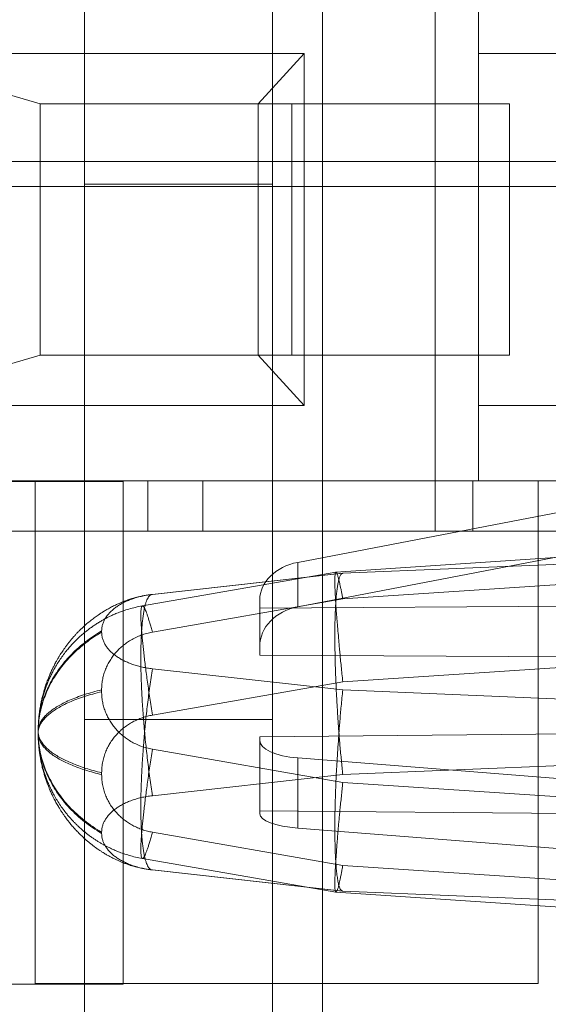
# Model space of a CAD drawing. Header units: inches. Extents: x 1 to 109, y 1 to 85.
# Tile 91 of 256: x 87.036 to 87.211, y 14.908 to 15.235. Entities that reach past the tile are written whole.
import ezdxf

# ---------------------------------------------------------------- set-up
doc = ezdxf.new("R2010")
doc.units = ezdxf.units.IN
doc.header["$MEASUREMENT"] = 0

msp = doc.modelspace()

# ---------------------------------------------------------------- linework, layer by layer
at = {"color": 7, "linetype": 'Continuous', "lineweight": 15, "ltscale": 5}
for p, q in [((87.05714, 12.97261), (87.05714, 18.93536)), ((87.11939, 12.97261), (87.11939, 18.93536)), ((87.13606, 18.93536), (87.13606, 12.97261)), ((87.05714, 17.78952), (87.05714, 13.78952)), ((87.11939, 17.78952), (87.11939, 13.78952)), ((87.17329, 15.56494), (87.17329, 15.06494)), ((87.18772, 15.27327), (87.18772, 15.22327)), ((86.98558, 15.22327), (87.0425, 15.20661)), ((87.12992, 15.22327), (86.98558, 15.22327)), ((87.12992, 15.22327), (87.11467, 15.20661)), ((87.12992, 15.10661), (87.12992, 15.22327)), ((87.18772, 15.22327), (87.18772, 15.10661)), ((87.31272, 15.22327), (87.18772, 15.22327)), ((87.18772, 15.22327), (87.27105, 15.22327)), ((87.11467, 15.20661), (87.0425, 15.20661)), ((87.12583, 15.20661), (87.0425, 15.20661)), ((87.0425, 15.20661), (87.0425, 15.12327)), ((87.198, 15.20661), (87.11467, 15.20661)), ((87.11467, 15.12327), (87.11467, 15.20661)), ((87.12583, 15.12327), (87.12583, 15.20661)), ((87.12583, 15.20661), (87.198, 15.20661)), ((87.198, 15.20661), (87.198, 15.12327)), ((87.31272, 15.18746), (87.01909, 15.18746)), ((87.31272, 15.17926), (87.01909, 15.17926)), ((87.11939, 15.17994), (87.05714, 15.17994)), ((87.11939, 15.17994), (87.05714, 15.17994)), ((87.05714, 15.00244), (87.05714, 15.17994)), ((87.05714, 15.00244), (87.05714, 15.17994)), ((87.11939, 15.00244), (87.11939, 15.17994)), ((87.11939, 15.00244), (87.11939, 15.17994)), ((86.98558, 15.10661), (87.0425, 15.12327)), ((87.12583, 15.12327), (87.0425, 15.12327)), ((87.0425, 15.12327), (87.11467, 15.12327)), ((87.11467, 15.12327), (87.198, 15.12327)), ((87.11467, 15.12327), (87.12992, 15.10661)), ((87.198, 15.12327), (87.12583, 15.12327)), ((86.98558, 15.10661), (87.12992, 15.10661)), ((87.18772, 15.10661), (87.18772, 15.08161)), ((87.18772, 15.10661), (87.27105, 15.10661)), ((87.31272, 15.10661), (87.18772, 15.10661)), ((87.2832, 15.08445), (87.1278, 15.05458)), ((87.06998, 15.08144), (86.90331, 15.08144)), ((86.90645, 15.08161), (87.09631, 15.08161)), ((86.95124, 15.08161), (87.18579, 15.08161)), ((87.04081, 14.91494), (87.04081, 15.08161)), ((87.04081, 15.08161), (87.20748, 15.08161)), ((87.06998, 14.91477), (87.06998, 15.08144)), ((87.07817, 15.08161), (87.07817, 15.06494)), ((87.31272, 15.08161), (87.07817, 15.08161)), ((87.09631, 15.08161), (87.07817, 15.08161)), ((87.09631, 15.08161), (87.09631, 15.06494)), ((87.18772, 15.08161), (87.18579, 15.08161)), ((87.18579, 15.08161), (87.18579, 15.06494)), ((87.18772, 15.08161), (87.31272, 15.08161)), ((87.20748, 15.08161), (87.20748, 14.91494)), ((87.1278, 15.03984), (87.2832, 15.06971)), ((86.93874, 15.06494), (87.17329, 15.06494)), ((86.95124, 15.06494), (87.18579, 15.06494)), ((87.07817, 15.06494), (87.31272, 15.06494)), ((87.09631, 15.06494), (87.07817, 15.06494)), ((87.09631, 15.06494), (87.31272, 15.06494)), ((87.18579, 15.06494), (87.17329, 15.06494)), ((87.28148, 15.06067), (87.14047, 15.05137)), ((87.28086, 15.05674), (87.1427, 15.05096)), ((87.28084, 15.05674), (87.14275, 15.05096)), ((87.1278, 15.05458), (87.1278, 15.03984)), ((87.14046, 15.05136), (87.07633, 15.04015)), ((87.14266, 15.05095), (87.07952, 15.04394)), ((87.14275, 15.05096), (87.07965, 15.04395)), ((87.14275, 15.04247), (87.28084, 15.05158)), ((87.07965, 15.03143), (87.14275, 15.04247)), ((87.11522, 15.02674), (87.11522, 15.04214)), ((87.11522, 15.04214), (87.11522, 15.03942)), ((87.11522, 15.03942), (87.33077, 15.04074)), ((87.11522, 15.02385), (87.11522, 15.03942)), ((87.06283, 15.03144), (87.06283, 15.03184)), ((87.11522, 15.02385), (87.11522, 15.02674)), ((87.33077, 15.02253), (87.11522, 15.02385)), ((87.14275, 15.01497), (87.28084, 15.02408)), ((87.07965, 15.01932), (87.14275, 15.01232)), ((87.07965, 15.00393), (87.14275, 15.01497)), ((87.06283, 15.01171), (87.06283, 15.01234)), ((87.14275, 15.01232), (87.28084, 15.00653)), ((87.05714, 15.00244), (87.11939, 15.00244)), ((87.05714, 15.00244), (87.11939, 15.00244)), ((87.0418, 14.99859), (87.0418, 14.99796)), ((87.0418, 14.99847), (87.0418, 14.99807)), ((87.33077, 14.99887), (87.11522, 14.99679)), ((87.11522, 14.99679), (87.11522, 14.9955)), ((87.11522, 14.99679), (87.11522, 14.97225)), ((87.11522, 14.9955), (87.11522, 14.97124)), ((87.14275, 14.98157), (87.07965, 14.99262)), ((87.1278, 14.96649), (87.1278, 14.98972)), ((87.1278, 14.98972), (87.2832, 14.97741)), ((87.28084, 14.99001), (87.14275, 14.98423)), ((87.06283, 14.98484), (87.06283, 14.98421)), ((87.14275, 14.98423), (87.07965, 14.97722)), ((87.28084, 14.97246), (87.14275, 14.98157)), ((87.11522, 14.97124), (87.11522, 14.97225)), ((87.11522, 14.97225), (87.33077, 14.97018)), ((87.06283, 14.96511), (87.06283, 14.96471)), ((87.14275, 14.95407), (87.07965, 14.96512)), ((87.2832, 14.95418), (87.1278, 14.96649)), ((87.07633, 14.9564), (87.14045, 14.94518)), ((87.07952, 14.9526), (87.14266, 14.94559)), ((87.07965, 14.95259), (87.14275, 14.94559)), ((87.28084, 14.94496), (87.14275, 14.95407)), ((87.1427, 14.94559), (87.28086, 14.9398)), ((87.14275, 14.94559), (87.28084, 14.9398)), ((87.14046, 14.94518), (87.28148, 14.93587)), ((86.90331, 14.91477), (87.06998, 14.91477)), ((87.20748, 14.91494), (87.04081, 14.91494))]:
    msp.add_line(p, q, dxfattribs=at)
at = {"color": 7, "linetype": 'Continuous', "lineweight": 15, "ltscale": 25}
for centre, major_axis, ratio, start_param, end_param in [((87.13163, 15.04224), (0.0164, 0.00025), 0.775233, 1.794553, 3.129729), ((87.13163, 15.02664), (0.0164, -0.00032), 0.82607, 1.822298, 3.157475), ((87.13163, 14.99566), (0.0164, 0.00018), 0.370032, 3.137468, 4.472644), ((87.13163, 14.97108), (0.0164, -0.00017), 0.28989, 3.144638, 4.479815)]:
    msp.add_ellipse(centre, major_axis=major_axis, ratio=ratio, start_param=start_param, end_param=end_param, dxfattribs=at)
at = {"color": 7, "linetype": 'Continuous', "lineweight": 15, "ltscale": 5}
for points, knots in [([(87.14275, 15.05096), (87.14266, 15.05095), (87.14246, 15.05093), (87.14219, 15.05071), (87.14196, 15.05038), (87.14177, 15.04996), (87.14158, 15.04944), (87.14141, 15.04886), (87.14122, 15.04802), (87.14099, 15.04684), (87.14076, 15.04528), (87.14058, 15.04357), (87.14044, 15.04181), (87.14031, 15.03979), (87.14021, 15.03749), (87.14014, 15.03492), (87.1401, 15.0323), (87.14009, 15.02975), (87.14011, 15.02694), (87.14016, 15.02386), (87.14025, 15.02055), (87.14036, 15.0173), (87.14048, 15.01422), (87.14061, 15.01147), (87.14074, 15.00907), (87.14086, 15.00694), (87.14099, 15.00478), (87.14113, 15.00261), (87.14128, 15.00041), (87.14144, 14.9982), (87.14161, 14.99598), (87.1418, 14.9937), (87.14202, 14.99135), (87.14226, 14.98896), (87.1425, 14.98657), (87.14267, 14.98501), (87.14275, 14.98423)], [0, 0, 0, 0, 0.028966, 0.057933, 0.083739, 0.109545, 0.132838, 0.15613, 0.178854, 0.218317, 0.257778, 0.292158, 0.326539, 0.357666, 0.397278, 0.436889, 0.471391, 0.505892, 0.537131, 0.576946, 0.616762, 0.651442, 0.686122, 0.71752, 0.739825, 0.762257, 0.784689, 0.807369, 0.83005, 0.852981, 0.875913, 0.898977, 0.924168, 0.949359, 0.97468, 1, 1, 1, 1]), ([(87.14275, 15.01497), (87.14266, 15.01585), (87.14247, 15.01757), (87.1422, 15.02007), (87.14197, 15.02238), (87.14177, 15.02457), (87.14158, 15.02657), (87.14141, 15.02849), (87.14122, 15.03073), (87.14099, 15.03324), (87.14076, 15.03592), (87.14059, 15.03828), (87.14044, 15.04039), (87.14032, 15.04239), (87.14021, 15.04427), (87.14014, 15.04601), (87.1401, 15.04744), (87.14009, 15.04861), (87.14011, 15.04961), (87.14016, 15.05041), (87.14025, 15.051), (87.14036, 15.05131), (87.14048, 15.0514), (87.14061, 15.0513), (87.14074, 15.05108), (87.14086, 15.0508), (87.14099, 15.05042), (87.14113, 15.04996), (87.14128, 15.0494), (87.14144, 15.04874), (87.14161, 15.048), (87.1418, 15.04714), (87.14202, 15.04615), (87.14226, 15.04503), (87.1425, 15.04381), (87.14267, 15.04292), (87.14275, 15.04247)], [0, 0, 0, 0, 0.028922, 0.056315, 0.083708, 0.108262, 0.132815, 0.155835, 0.178854, 0.218207, 0.255147, 0.292086, 0.324876, 0.357666, 0.397171, 0.434245, 0.471318, 0.504224, 0.537131, 0.576837, 0.614104, 0.651371, 0.684446, 0.71752, 0.739879, 0.762237, 0.784793, 0.807349, 0.830155, 0.85296, 0.875969, 0.898977, 0.92414, 0.949395, 0.97465, 1, 1, 1, 1]), ([(87.07937, 15.04392), (87.07889, 15.04386), (87.07796, 15.04374), (87.07665, 15.04351), (87.07551, 15.04327), (87.07454, 15.04304), (87.07376, 15.04283), (87.07314, 15.04265), (87.07268, 15.04251), (87.07231, 15.04239), (87.07199, 15.04229), (87.07164, 15.04217), (87.07124, 15.04203), (87.07076, 15.04186), (87.07026, 15.04167), (87.06977, 15.04148), (87.06932, 15.04129), (87.06884, 15.04109), (87.0683, 15.04085), (87.06769, 15.04057), (87.06707, 15.04028), (87.06643, 15.03996), (87.06577, 15.03961), (87.06513, 15.03926), (87.06454, 15.03893), (87.06399, 15.03861), (87.06303, 15.03802), (87.0618, 15.03722), (87.06033, 15.03616), (87.05897, 15.03511), (87.05761, 15.03396), (87.05642, 15.03287), (87.05544, 15.03191), (87.05467, 15.03112), (87.05396, 15.03035), (87.05328, 15.02958), (87.05259, 15.02877), (87.05191, 15.02792), (87.05123, 15.02704), (87.05061, 15.02619), (87.05007, 15.02541), (87.04959, 15.02469), (87.04913, 15.02397), (87.04862, 15.02315), (87.0481, 15.02226), (87.0476, 15.02138), (87.04723, 15.02066), (87.04694, 15.0201), (87.04669, 15.0196), (87.04641, 15.01902), (87.04611, 15.01837), (87.04582, 15.01771), (87.04555, 15.01709), (87.04531, 15.01651), (87.04507, 15.0159), (87.04481, 15.01522), (87.04453, 15.01445), (87.04428, 15.0137), (87.04407, 15.01306), (87.04389, 15.0125), (87.04372, 15.01191), (87.04353, 15.01123), (87.04333, 15.01049), (87.04315, 15.00976), (87.04299, 15.00909), (87.04284, 15.00843), (87.0427, 15.00772), (87.04255, 15.0069), (87.04242, 15.00616), (87.04233, 15.00555), (87.04226, 15.0051), (87.0422, 15.00467), (87.04214, 15.00417), (87.04207, 15.00357), (87.04201, 15.00292), (87.04196, 15.00234), (87.04192, 15.00189), (87.0419, 15.00154), (87.04188, 15.0012), (87.04186, 15.00079), (87.04183, 15.00022), (87.04181, 14.99942), (87.0418, 14.99882), (87.0418, 14.99847)], [0, 0, 0, 0, 0.022801, 0.043371, 0.061473, 0.07691, 0.089526, 0.099205, 0.106695, 0.111826, 0.11705, 0.122466, 0.12905, 0.137128, 0.146037, 0.154459, 0.16134, 0.169032, 0.178626, 0.189189, 0.200593, 0.210494, 0.222645, 0.235339, 0.244883, 0.254356, 0.26501, 0.297566, 0.323407, 0.349741, 0.377815, 0.406731, 0.425149, 0.442034, 0.458008, 0.474022, 0.489771, 0.50774, 0.52495, 0.541847, 0.556552, 0.569238, 0.582177, 0.596478, 0.614137, 0.630294, 0.643667, 0.65165, 0.659716, 0.669699, 0.68187, 0.693215, 0.70318, 0.713193, 0.722689, 0.733387, 0.747367, 0.760683, 0.770415, 0.77894, 0.787765, 0.799189, 0.811756, 0.82337, 0.834258, 0.843842, 0.854958, 0.868154, 0.882308, 0.890233, 0.896766, 0.903322, 0.910526, 0.92016, 0.931557, 0.941158, 0.947191, 0.952558, 0.957472, 0.962806, 0.971547, 0.983947, 1, 1, 1, 1]), ([(87.07965, 15.04395), (87.07909, 15.04388), (87.07798, 15.04374), (87.07633, 15.04342), (87.07472, 15.04302), (87.07317, 15.04254), (87.0717, 15.04199), (87.07032, 15.04137), (87.06902, 15.04067), (87.06783, 15.03991), (87.06675, 15.0391), (87.06579, 15.03824), (87.06495, 15.03732), (87.06422, 15.03634), (87.06362, 15.03529), (87.06317, 15.03417), (87.06288, 15.03301), (87.06285, 15.03223), (87.06283, 15.03184)], [0, 0, 0, 0, 0.059709, 0.119833, 0.181264, 0.243147, 0.302856, 0.363634, 0.424411, 0.486294, 0.546003, 0.606781, 0.667558, 0.729441, 0.795597, 0.862318, 0.930845, 1, 1, 1, 1]), ([(87.07965, 14.97722), (87.0795, 14.97819), (87.07921, 14.98012), (87.0788, 14.98306), (87.07841, 14.98602), (87.07804, 14.989), (87.07769, 14.99201), (87.07738, 14.99502), (87.07709, 14.99803), (87.07682, 15.00101), (87.07659, 15.00395), (87.07639, 15.00685), (87.07621, 15.00971), (87.07607, 15.01251), (87.07596, 15.01524), (87.07588, 15.0179), (87.07583, 15.02047), (87.07581, 15.02295), (87.07583, 15.02532), (87.07588, 15.02758), (87.07596, 15.02973), (87.07607, 15.03174), (87.07621, 15.03363), (87.07638, 15.03537), (87.07659, 15.03697), (87.07682, 15.03841), (87.07708, 15.0397), (87.07737, 15.04082), (87.07769, 15.04178), (87.07803, 15.04257), (87.0784, 15.04318), (87.07879, 15.04362), (87.07921, 15.0439), (87.0795, 15.04393), (87.07965, 15.04395)], [0, 0, 0, 0, 0.0313917, 0.0625782, 0.0936713, 0.1247798, 0.1560237, 0.1873751, 0.2187141, 0.249921, 0.2810405, 0.3121949, 0.3433798, 0.3745884, 0.4058129, 0.4370457, 0.4682802, 0.4995126, 0.530754, 0.5620156, 0.5932935, 0.6245818, 0.6558737, 0.6871626, 0.7184436, 0.7497142, 0.7809597, 0.8121779, 0.8433878, 0.8746082, 0.9058581, 0.9371581, 0.9685305, 1, 1, 1, 1]), ([(87.07633, 15.04015), (87.07555, 15.03999), (87.07405, 15.03971), (87.07192, 15.03914), (87.07002, 15.03853), (87.06835, 15.03791), (87.06692, 15.03731), (87.06573, 15.03676), (87.06467, 15.03624), (87.06365, 15.0357), (87.0626, 15.03511), (87.06152, 15.03445), (87.06045, 15.03376), (87.05938, 15.03302), (87.05832, 15.03223), (87.0572, 15.03134), (87.05603, 15.03035), (87.05488, 15.02929), (87.05382, 15.02823), (87.05283, 15.02718), (87.05181, 15.02603), (87.05074, 15.02472), (87.04965, 15.02325), (87.04861, 15.02171), (87.04766, 15.02017), (87.04684, 15.01871), (87.04612, 15.01731), (87.04548, 15.01594), (87.04489, 15.01454), (87.04435, 15.01313), (87.04386, 15.01172), (87.04343, 15.01028), (87.04304, 15.00881), (87.0427, 15.00732), (87.0424, 15.00575), (87.04215, 15.00411), (87.042, 15.0028), (87.04193, 15.00186), (87.04188, 15.00124), (87.04184, 15.00048), (87.04181, 14.99958), (87.0418, 14.99893), (87.0418, 14.99859)], [0, 0, 0, 0, 0.040767, 0.078329, 0.112403, 0.142755, 0.169189, 0.191551, 0.209722, 0.229652, 0.249975, 0.271524, 0.293996, 0.314964, 0.338316, 0.361077, 0.388083, 0.416927, 0.441034, 0.464726, 0.490745, 0.519481, 0.551208, 0.583986, 0.61481, 0.643444, 0.66978, 0.69522, 0.721019, 0.747586, 0.772192, 0.7976, 0.824306, 0.850039, 0.876029, 0.906003, 0.934646, 0.943615, 0.953962, 0.966835, 0.982196, 1, 1, 1, 1]), ([(87.07965, 15.03143), (87.0795, 15.03197), (87.07921, 15.03306), (87.0788, 15.0345), (87.07841, 15.03579), (87.07804, 15.03692), (87.07769, 15.03789), (87.07738, 15.03869), (87.07709, 15.03932), (87.07682, 15.03978), (87.07659, 15.04007), (87.07639, 15.04018), (87.07621, 15.04011), (87.07607, 15.03988), (87.07596, 15.03947), (87.07588, 15.03889), (87.07583, 15.03815), (87.07581, 15.03724), (87.07583, 15.03616), (87.07588, 15.03492), (87.07596, 15.03352), (87.07607, 15.03197), (87.07621, 15.03028), (87.07638, 15.02845), (87.07659, 15.02648), (87.07682, 15.02439), (87.07708, 15.02217), (87.07737, 15.01985), (87.07769, 15.01742), (87.07803, 15.01489), (87.0784, 15.01227), (87.07879, 15.00956), (87.07921, 15.00679), (87.0795, 15.00488), (87.07965, 15.00393)], [0, 0, 0, 0, 0.0313917, 0.0625782, 0.0936713, 0.1247798, 0.1560237, 0.1873751, 0.2187141, 0.249921, 0.2810405, 0.3121949, 0.3433798, 0.3745884, 0.4058129, 0.4370457, 0.4682802, 0.4995126, 0.530754, 0.5620156, 0.5932935, 0.6245818, 0.6558737, 0.6871626, 0.7184436, 0.7497142, 0.7809597, 0.8121779, 0.8433878, 0.8746082, 0.9058581, 0.9371581, 0.9685305, 1, 1, 1, 1]), ([(87.06283, 15.03184), (87.06192, 15.03128), (87.06011, 15.03017), (87.05758, 15.02833), (87.0552, 15.02638), (87.053, 15.0243), (87.05098, 15.02213), (87.04916, 15.01987), (87.04753, 15.01753), (87.0461, 15.01511), (87.04486, 15.01261), (87.04381, 15.01002), (87.04297, 15.00737), (87.04235, 15.00468), (87.04195, 15.00197), (87.04177, 14.99924), (87.04182, 14.99651), (87.0421, 14.99379), (87.04259, 14.99109), (87.04331, 14.98842), (87.04424, 14.9858), (87.04538, 14.98323), (87.04672, 14.98073), (87.04827, 14.9783), (87.05009, 14.97588), (87.05217, 14.97349), (87.05453, 14.97116), (87.0571, 14.96898), (87.05985, 14.96694), (87.06183, 14.96572), (87.06283, 14.96511)], [0, 0, 0, 0, 0.035363, 0.070607, 0.105767, 0.140873, 0.175955, 0.210411, 0.244894, 0.279411, 0.313942, 0.349186, 0.384433, 0.419673, 0.454897, 0.490097, 0.525278, 0.56046, 0.595641, 0.630811, 0.665959, 0.701074, 0.736148, 0.771236, 0.806509, 0.845354, 0.884032, 0.922555, 0.96114, 1, 1, 1, 1]), ([(87.06283, 15.03144), (87.06192, 15.03088), (87.06011, 15.02977), (87.05758, 15.02793), (87.0552, 15.02598), (87.053, 15.0239), (87.05098, 15.02173), (87.04916, 15.01947), (87.04753, 15.01713), (87.0461, 15.01471), (87.04486, 15.01221), (87.04381, 15.00962), (87.04297, 15.00697), (87.04235, 15.00428), (87.04195, 15.00157), (87.04177, 14.99884), (87.04182, 14.99611), (87.0421, 14.99339), (87.04259, 14.99069), (87.04331, 14.98802), (87.04424, 14.9854), (87.04538, 14.98283), (87.04672, 14.98033), (87.04827, 14.9779), (87.05009, 14.97548), (87.05217, 14.97309), (87.05453, 14.97076), (87.0571, 14.96858), (87.05985, 14.96654), (87.06183, 14.96532), (87.06283, 14.96471)], [0, 0, 0, 0, 0.0353628, 0.0706069, 0.1057668, 0.1408733, 0.1759545, 0.2104108, 0.2448939, 0.2794112, 0.3139416, 0.3491863, 0.3844334, 0.4196735, 0.454897, 0.4900969, 0.5252776, 0.5604603, 0.5956411, 0.6308111, 0.6659591, 0.7010742, 0.7361479, 0.7712357, 0.8065091, 0.8453543, 0.8840318, 0.9225546, 0.9611404, 1, 1, 1, 1]), ([(87.07965, 15.01932), (87.07909, 15.01939), (87.07797, 15.01953), (87.07633, 15.01985), (87.07472, 15.02025), (87.07317, 15.02073), (87.0717, 15.02128), (87.07032, 15.0219), (87.06902, 15.0226), (87.06783, 15.02336), (87.06675, 15.02418), (87.06579, 15.02504), (87.06495, 15.02595), (87.06422, 15.02693), (87.06362, 15.02799), (87.06317, 15.0291), (87.06288, 15.03026), (87.06285, 15.03104), (87.06283, 15.03144)], [0, 0, 0, 0, 0.059916, 0.119833, 0.181264, 0.243147, 0.303072, 0.363417, 0.424411, 0.486294, 0.54622, 0.606889, 0.667558, 0.729441, 0.795597, 0.862318, 0.930845, 1, 1, 1, 1]), ([(87.06283, 15.01234), (87.06284, 15.01287), (87.06287, 15.01395), (87.06309, 15.01557), (87.06345, 15.01718), (87.06396, 15.01875), (87.0646, 15.02028), (87.06537, 15.02173), (87.06628, 15.02314), (87.0673, 15.02446), (87.06844, 15.0257), (87.06968, 15.02684), (87.07103, 15.02788), (87.07251, 15.02884), (87.07413, 15.0297), (87.07588, 15.03044), (87.07772, 15.03104), (87.07901, 15.0313), (87.07965, 15.03143)], [0, 0, 0, 0, 0.059709, 0.119833, 0.181264, 0.243147, 0.302856, 0.363634, 0.424411, 0.486294, 0.546003, 0.606781, 0.667558, 0.729441, 0.795597, 0.862318, 0.930845, 1, 1, 1, 1]), ([(87.07965, 14.95259), (87.0795, 14.95261), (87.07921, 14.95264), (87.0788, 14.95291), (87.07841, 14.95335), (87.07804, 14.95396), (87.07769, 14.95475), (87.07738, 14.95571), (87.07709, 14.95683), (87.07682, 14.95811), (87.07659, 14.95955), (87.07639, 14.96114), (87.07621, 14.96287), (87.07607, 14.96475), (87.07596, 14.96676), (87.07588, 14.96889), (87.07583, 14.97115), (87.07581, 14.97352), (87.07583, 14.97599), (87.07588, 14.97856), (87.07596, 14.98122), (87.07607, 14.98396), (87.07621, 14.98677), (87.07638, 14.98963), (87.07659, 14.99254), (87.07682, 14.9955), (87.07708, 14.99848), (87.07737, 15.00148), (87.07769, 15.00448), (87.07803, 15.00749), (87.0784, 15.01048), (87.07879, 15.01346), (87.07921, 15.01642), (87.0795, 15.01835), (87.07965, 15.01932)], [0, 0, 0, 0, 0.0313917, 0.0625782, 0.0936713, 0.1247798, 0.1560237, 0.1873751, 0.2187141, 0.249921, 0.2810405, 0.3121949, 0.3433798, 0.3745884, 0.4058129, 0.4370457, 0.4682802, 0.4995126, 0.530754, 0.5620156, 0.5932935, 0.6245818, 0.6558737, 0.6871626, 0.7184436, 0.7497142, 0.7809597, 0.8121779, 0.8433878, 0.8746082, 0.9058581, 0.9371581, 0.9685305, 1, 1, 1, 1]), ([(87.06283, 14.98484), (87.06192, 14.98507), (87.06011, 14.98552), (87.05758, 14.98628), (87.0552, 14.98709), (87.053, 14.98794), (87.05098, 14.98884), (87.04916, 14.98977), (87.04753, 14.99073), (87.0461, 14.99173), (87.04486, 14.99276), (87.04381, 14.99383), (87.04297, 14.99492), (87.04235, 14.99603), (87.04195, 14.99715), (87.04177, 14.99827), (87.04182, 14.99939), (87.0421, 15.00052), (87.04259, 15.00163), (87.04331, 15.00273), (87.04424, 15.00381), (87.04538, 15.00487), (87.04672, 15.0059), (87.04827, 15.0069), (87.05009, 15.0079), (87.05217, 15.00888), (87.05453, 15.00984), (87.0571, 15.01074), (87.05985, 15.01158), (87.06183, 15.01208), (87.06283, 15.01234)], [0, 0, 0, 0, 0.035363, 0.070607, 0.105767, 0.140873, 0.175955, 0.210411, 0.244894, 0.279411, 0.313942, 0.349186, 0.384433, 0.419673, 0.454897, 0.490097, 0.525278, 0.56046, 0.595641, 0.630811, 0.665959, 0.701074, 0.736148, 0.771236, 0.806509, 0.845354, 0.884032, 0.922555, 0.96114, 1, 1, 1, 1]), ([(87.06283, 14.98421), (87.06192, 14.98444), (87.06011, 14.98489), (87.05758, 14.98565), (87.0552, 14.98646), (87.053, 14.98731), (87.05098, 14.98821), (87.04916, 14.98914), (87.04753, 14.9901), (87.0461, 14.9911), (87.04486, 14.99213), (87.04381, 14.9932), (87.04297, 14.99429), (87.04235, 14.9954), (87.04195, 14.99652), (87.04177, 14.99764), (87.04182, 14.99877), (87.0421, 14.99989), (87.04259, 15.001), (87.04331, 15.0021), (87.04424, 15.00318), (87.04538, 15.00424), (87.04672, 15.00527), (87.04827, 15.00627), (87.05009, 15.00727), (87.05217, 15.00825), (87.05453, 15.00921), (87.0571, 15.01011), (87.05985, 15.01095), (87.06183, 15.01145), (87.06283, 15.01171)], [0, 0, 0, 0, 0.035363, 0.070607, 0.105767, 0.140873, 0.175955, 0.210411, 0.244894, 0.279411, 0.313942, 0.349186, 0.384433, 0.419673, 0.454897, 0.490097, 0.525278, 0.56046, 0.595641, 0.630811, 0.665959, 0.701074, 0.736148, 0.771236, 0.806509, 0.845354, 0.884032, 0.922555, 0.96114, 1, 1, 1, 1]), ([(87.06283, 15.01171), (87.06284, 15.01117), (87.06287, 15.01009), (87.06309, 15.00848), (87.06345, 15.00686), (87.06396, 15.00529), (87.0646, 15.00376), (87.06537, 15.00231), (87.06628, 15.0009), (87.0673, 14.99958), (87.06844, 14.99834), (87.06968, 14.99721), (87.07103, 14.99616), (87.07251, 14.9952), (87.07413, 14.99434), (87.07588, 14.9936), (87.07772, 14.993), (87.07901, 14.99275), (87.07965, 14.99262)], [0, 0, 0, 0, 0.059916, 0.119833, 0.181264, 0.243147, 0.303072, 0.363742, 0.424411, 0.486294, 0.546219, 0.606564, 0.667558, 0.729441, 0.795597, 0.862318, 0.930845, 1, 1, 1, 1]), ([(87.14275, 15.01232), (87.14266, 15.01142), (87.14246, 15.00963), (87.14219, 15.00699), (87.14196, 15.00443), (87.14177, 15.00204), (87.14158, 14.99971), (87.14141, 14.99748), (87.14122, 14.99472), (87.14099, 14.99146), (87.14076, 14.98785), (87.14058, 14.98444), (87.14044, 14.98135), (87.14031, 14.97817), (87.14021, 14.9749), (87.14014, 14.97166), (87.1401, 14.96868), (87.14009, 14.96604), (87.14011, 14.9634), (87.14016, 14.96077), (87.14025, 14.95826), (87.14036, 14.95604), (87.14048, 14.95416), (87.14061, 14.95266), (87.14074, 14.95147), (87.14086, 14.9505), (87.14099, 14.94962), (87.14113, 14.94881), (87.14128, 14.94809), (87.14144, 14.94745), (87.14161, 14.9469), (87.1418, 14.94643), (87.14202, 14.94605), (87.14226, 14.94578), (87.1425, 14.94561), (87.14267, 14.94559), (87.14275, 14.94559)], [0, 0, 0, 0, 0.028966, 0.057933, 0.083739, 0.109545, 0.132838, 0.15613, 0.178854, 0.218317, 0.257778, 0.292158, 0.326539, 0.357666, 0.397278, 0.436889, 0.471391, 0.505892, 0.537131, 0.576946, 0.616762, 0.651442, 0.686122, 0.71752, 0.739825, 0.762257, 0.784689, 0.807369, 0.83005, 0.852981, 0.875913, 0.898977, 0.924168, 0.949359, 0.97468, 1, 1, 1, 1]), ([(87.07965, 15.00393), (87.07909, 15.00382), (87.07797, 15.0036), (87.07633, 15.00309), (87.07472, 15.00247), (87.07317, 15.00171), (87.0717, 15.00084), (87.07032, 14.99986), (87.06902, 14.99876), (87.06783, 14.99756), (87.06675, 14.99628), (87.06579, 14.99492), (87.06495, 14.99348), (87.06422, 14.99193), (87.06362, 14.99027), (87.06317, 14.98851), (87.06288, 14.98669), (87.06285, 14.98546), (87.06283, 14.98484)], [0, 0, 0, 0, 0.0599163, 0.1198325, 0.1812638, 0.2431469, 0.3030725, 0.3634172, 0.4244111, 0.4862942, 0.5462197, 0.6068889, 0.667558, 0.729441, 0.795597, 0.8623183, 0.9308446, 1, 1, 1, 1]), ([(87.0418, 14.99807), (87.0418, 14.99778), (87.0418, 14.99727), (87.04182, 14.99661), (87.04184, 14.99611), (87.04186, 14.99565), (87.04189, 14.99513), (87.04193, 14.99456), (87.04197, 14.99402), (87.04202, 14.99353), (87.04206, 14.99311), (87.04211, 14.99264), (87.04218, 14.99205), (87.04227, 14.99136), (87.04238, 14.99067), (87.04248, 14.99005), (87.04257, 14.9895), (87.04268, 14.98892), (87.04282, 14.98824), (87.04299, 14.98745), (87.04317, 14.98667), (87.04335, 14.98597), (87.04351, 14.98539), (87.04366, 14.98484), (87.04384, 14.98423), (87.04404, 14.98357), (87.04425, 14.98293), (87.04446, 14.9823), (87.0447, 14.98162), (87.04502, 14.98077), (87.04539, 14.97983), (87.04578, 14.97892), (87.04611, 14.97817), (87.04641, 14.97752), (87.04673, 14.97686), (87.0471, 14.97612), (87.04749, 14.97538), (87.04788, 14.97466), (87.04828, 14.97397), (87.04872, 14.97323), (87.04923, 14.97241), (87.0498, 14.97153), (87.05038, 14.97068), (87.05092, 14.96993), (87.05151, 14.96914), (87.05223, 14.96822), (87.05316, 14.9671), (87.05418, 14.96594), (87.05522, 14.96485), (87.05622, 14.96387), (87.05715, 14.96301), (87.05804, 14.96222), (87.0589, 14.96151), (87.0598, 14.96079), (87.0607, 14.96012), (87.06152, 14.95953), (87.06227, 14.95902), (87.06315, 14.95845), (87.06414, 14.95784), (87.06511, 14.95729), (87.06606, 14.95677), (87.067, 14.9563), (87.06801, 14.95582), (87.06898, 14.95539), (87.06998, 14.95498), (87.07085, 14.95465), (87.07154, 14.95441), (87.07196, 14.95427), (87.07229, 14.95416), (87.07264, 14.95405), (87.0731, 14.95391), (87.07375, 14.95372), (87.07456, 14.9535), (87.07554, 14.95327), (87.07669, 14.95303), (87.07798, 14.9528), (87.0789, 14.95269), (87.07937, 14.95263)], [0, 0, 0, 0, 0.013489, 0.02366, 0.030555, 0.037153, 0.045253, 0.054481, 0.063732, 0.070767, 0.077141, 0.083524, 0.092776, 0.104581, 0.115842, 0.125477, 0.133927, 0.141741, 0.153041, 0.166006, 0.179404, 0.190424, 0.199695, 0.2075, 0.217053, 0.229028, 0.239957, 0.248176, 0.259985, 0.273695, 0.290609, 0.30697, 0.319774, 0.329115, 0.340091, 0.354039, 0.367485, 0.37938, 0.392, 0.404605, 0.419631, 0.436849, 0.453385, 0.467516, 0.480332, 0.499282, 0.522054, 0.547888, 0.571636, 0.592474, 0.61361, 0.630677, 0.648088, 0.665778, 0.684619, 0.700366, 0.712723, 0.727694, 0.749092, 0.767218, 0.780107, 0.799537, 0.816584, 0.832315, 0.849047, 0.867116, 0.87613, 0.883121, 0.887665, 0.892423, 0.900025, 0.910421, 0.92352, 0.939201, 0.957308, 0.97765, 1, 1, 1, 1]), ([(87.0418, 14.99796), (87.04181, 14.99745), (87.04182, 14.99653), (87.04188, 14.99526), (87.04196, 14.9943), (87.04202, 14.9936), (87.04207, 14.99313), (87.04212, 14.99276), (87.04217, 14.99239), (87.04222, 14.99197), (87.04229, 14.99149), (87.04237, 14.99099), (87.04248, 14.99034), (87.04263, 14.98959), (87.04282, 14.98868), (87.04307, 14.98763), (87.04337, 14.98647), (87.04373, 14.98525), (87.04412, 14.98408), (87.0446, 14.98273), (87.0452, 14.98125), (87.0459, 14.97969), (87.04668, 14.97812), (87.04758, 14.9765), (87.04861, 14.97482), (87.04975, 14.97315), (87.05082, 14.97174), (87.05176, 14.97058), (87.05255, 14.96968), (87.05329, 14.96886), (87.05402, 14.96811), (87.0548, 14.96734), (87.0557, 14.96649), (87.05669, 14.96563), (87.05768, 14.96482), (87.05863, 14.96408), (87.05953, 14.96342), (87.06044, 14.96279), (87.06132, 14.96222), (87.06221, 14.96167), (87.06308, 14.96116), (87.06394, 14.96069), (87.06483, 14.96022), (87.06584, 14.95973), (87.06703, 14.95918), (87.06846, 14.95859), (87.07011, 14.95798), (87.07199, 14.95739), (87.07409, 14.95683), (87.07557, 14.95655), (87.07633, 14.9564)], [0, 0, 0, 0, 0.0258144, 0.0473792, 0.0645826, 0.0754117, 0.083194, 0.0886507, 0.0948267, 0.1020562, 0.1103456, 0.1194915, 0.128175, 0.1441002, 0.1585225, 0.175557, 0.1996452, 0.2195409, 0.240554, 0.2629911, 0.2930319, 0.3217596, 0.3508055, 0.382569, 0.416603, 0.4514848, 0.4856979, 0.5073524, 0.5279426, 0.5467434, 0.5637733, 0.5817097, 0.6024185, 0.6272061, 0.6487438, 0.6677838, 0.6885483, 0.7058534, 0.7242815, 0.7422073, 0.7593041, 0.7755895, 0.7922588, 0.8105845, 0.832947, 0.8592295, 0.8892824, 0.9229197, 0.959915, 1, 1, 1, 1]), ([(87.07965, 14.99262), (87.0795, 14.99166), (87.07921, 14.98977), (87.0788, 14.987), (87.07841, 14.98431), (87.07804, 14.9817), (87.07769, 14.97917), (87.07738, 14.97673), (87.07709, 14.9744), (87.07682, 14.97218), (87.07659, 14.97009), (87.07639, 14.96813), (87.07621, 14.96631), (87.07607, 14.96461), (87.07596, 14.96306), (87.07588, 14.96167), (87.07583, 14.96042), (87.07581, 14.95934), (87.07583, 14.95842), (87.07588, 14.95767), (87.07596, 14.95709), (87.07607, 14.95667), (87.07621, 14.95643), (87.07638, 14.95637), (87.07659, 14.95647), (87.07682, 14.95676), (87.07708, 14.95721), (87.07737, 14.95784), (87.07769, 14.95864), (87.07803, 14.9596), (87.0784, 14.96073), (87.07879, 14.96203), (87.07921, 14.96347), (87.0795, 14.96457), (87.07965, 14.96512)], [0, 0, 0, 0, 0.031392, 0.062578, 0.093671, 0.12478, 0.156024, 0.187375, 0.218714, 0.249921, 0.28104, 0.312195, 0.34338, 0.374588, 0.405813, 0.437046, 0.46828, 0.499513, 0.530754, 0.562016, 0.593293, 0.624582, 0.655874, 0.687163, 0.718444, 0.749714, 0.78096, 0.812178, 0.843388, 0.874608, 0.905858, 0.937158, 0.96853, 1, 1, 1, 1]), ([(87.07965, 14.96512), (87.07909, 14.96523), (87.07798, 14.96545), (87.07633, 14.96595), (87.07472, 14.96658), (87.07317, 14.96733), (87.0717, 14.96821), (87.07032, 14.96919), (87.06902, 14.97029), (87.06783, 14.97148), (87.06675, 14.97276), (87.06579, 14.97412), (87.06495, 14.97556), (87.06422, 14.97711), (87.06362, 14.97877), (87.06317, 14.98053), (87.06288, 14.98235), (87.06285, 14.98359), (87.06283, 14.98421)], [0, 0, 0, 0, 0.059709, 0.119833, 0.181264, 0.243147, 0.302856, 0.363634, 0.424411, 0.486294, 0.546003, 0.606781, 0.667558, 0.729441, 0.795597, 0.862318, 0.930845, 1, 1, 1, 1]), ([(87.14275, 14.95407), (87.14266, 14.95356), (87.14247, 14.95257), (87.1422, 14.95125), (87.14197, 14.9501), (87.14177, 14.9491), (87.14158, 14.94826), (87.14141, 14.94753), (87.14122, 14.94676), (87.14099, 14.94605), (87.14076, 14.9455), (87.14059, 14.94521), (87.14044, 14.94515), (87.14032, 14.9453), (87.14021, 14.94568), (87.14014, 14.94634), (87.1401, 14.94718), (87.14009, 14.94821), (87.14011, 14.94946), (87.14016, 14.95098), (87.14025, 14.95279), (87.14036, 14.9547), (87.14048, 14.95672), (87.14061, 14.95857), (87.14074, 14.9603), (87.14086, 14.96186), (87.14099, 14.96349), (87.14113, 14.96519), (87.14128, 14.96695), (87.14144, 14.96878), (87.14161, 14.97066), (87.1418, 14.97265), (87.14202, 14.97476), (87.14226, 14.97698), (87.1425, 14.97925), (87.14267, 14.9808), (87.14275, 14.98157)], [0, 0, 0, 0, 0.028922, 0.056315, 0.083708, 0.108262, 0.132815, 0.155835, 0.178854, 0.218207, 0.255147, 0.292086, 0.324876, 0.357666, 0.397171, 0.434245, 0.471318, 0.504224, 0.537131, 0.576837, 0.614104, 0.651371, 0.684446, 0.71752, 0.739879, 0.762237, 0.784793, 0.807349, 0.830155, 0.85296, 0.875969, 0.898977, 0.92414, 0.949395, 0.97465, 1, 1, 1, 1]), ([(87.06283, 14.96511), (87.06284, 14.96545), (87.06287, 14.96613), (87.06309, 14.96716), (87.06345, 14.96818), (87.06396, 14.96918), (87.0646, 14.97015), (87.06537, 14.97107), (87.06628, 14.97196), (87.0673, 14.9728), (87.06844, 14.97359), (87.06968, 14.97431), (87.07103, 14.97497), (87.07251, 14.97558), (87.07413, 14.97613), (87.07588, 14.97659), (87.07772, 14.97698), (87.07901, 14.97714), (87.07965, 14.97722)], [0, 0, 0, 0, 0.059916, 0.119833, 0.181264, 0.243147, 0.303072, 0.363742, 0.424411, 0.486294, 0.546219, 0.606564, 0.667558, 0.729441, 0.795597, 0.862318, 0.930845, 1, 1, 1, 1]), ([(87.06283, 14.96471), (87.06284, 14.96437), (87.06287, 14.96368), (87.06309, 14.96266), (87.06345, 14.96164), (87.06396, 14.96064), (87.0646, 14.95967), (87.06537, 14.95874), (87.06628, 14.95785), (87.0673, 14.95701), (87.06844, 14.95623), (87.06968, 14.95551), (87.07103, 14.95484), (87.07251, 14.95423), (87.07413, 14.95369), (87.07588, 14.95322), (87.07772, 14.95284), (87.07901, 14.95268), (87.07965, 14.95259)], [0, 0, 0, 0, 0.059709, 0.119833, 0.181264, 0.243147, 0.302856, 0.363634, 0.424411, 0.486294, 0.546003, 0.606781, 0.667558, 0.729441, 0.795597, 0.862318, 0.930845, 1, 1, 1, 1])]:
    msp.add_open_spline(points, degree=3, knots=knots, dxfattribs=at)

doc.saveas('drawing.dxf')
